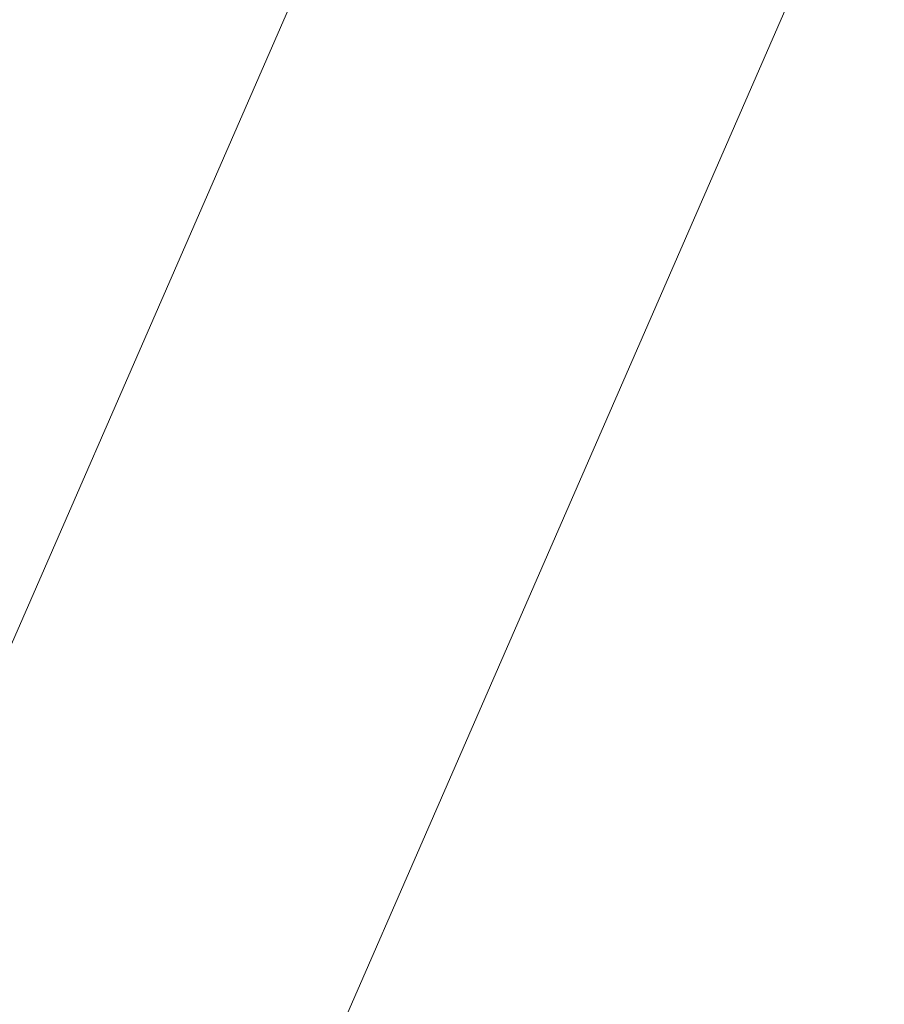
# Model space of a CAD drawing. Header units: metres. Extents: x -5203299 to 2078834, y 245743 to 5816291.
# Tile 101 of 256: x 366320.9692 to 366321.0089, y 5814087.2062 to 5814087.2515. Entities that reach past the tile are written whole.
import ezdxf

# ---------------------------------------------------------------- set-up
doc = ezdxf.new("R2010")
doc.units = ezdxf.units.M
doc.header["$LTSCALE"] = 0.5
doc.layers.add('30 -39 Baustelle- Fläche', color=7, linetype='Continuous', lineweight=15)
doc.layers.add('Keine', color=7, linetype='Continuous', lineweight=9)

# ---------------------------------------------------------------- blocks, each defined once
blk = doc.blocks.new('Gruppe-12227')
at = {"layer": 'Keine', "color": 7, "flags": 128}
for points in [[(-271.645241, -118.05077), (-271.990778, -118.843149)], [(-271.98208, -118.875566), (-271.626055, -118.059136)]]:
    blk.add_lwpolyline(points, dxfattribs=at)
blk = doc.blocks.new('Gruppe-12238')
at = {"layer": 'Keine', "color": 7}
blk.add_blockref('Gruppe-12227', (0, 0), dxfattribs=at)
blk = doc.blocks.new('Gruppe-12239')
at = {"layer": 'Keine', "color": 7}
blk.add_blockref('Gruppe-12238', (0, 0), dxfattribs=at)
blk = doc.blocks.new('Gruppe-12241')
at = {"layer": 'Keine', "color": 7}
blk.add_blockref('Gruppe-12239', (0, 0), dxfattribs=at)
blk = doc.blocks.new('Gruppe-12242')
at = {"layer": 'Keine', "color": 7}
blk.add_blockref('Gruppe-12241', (0, 0), dxfattribs=at)
blk = doc.blocks.new('_BE Phase 5 (3D)')
at = {"layer": '30 -39 Baustelle- Fläche', "color": 7}
blk.add_blockref('Gruppe-12242', (0, 0), dxfattribs=at)

msp = doc.modelspace()

# ---------------------------------------------------------------- block references
at = {"layer": 'Keine', "color": 1}
msp.add_blockref('_BE Phase 5 (3D)', (366592.803493, 5814205.707928), dxfattribs=at)

doc.saveas('drawing.dxf')
